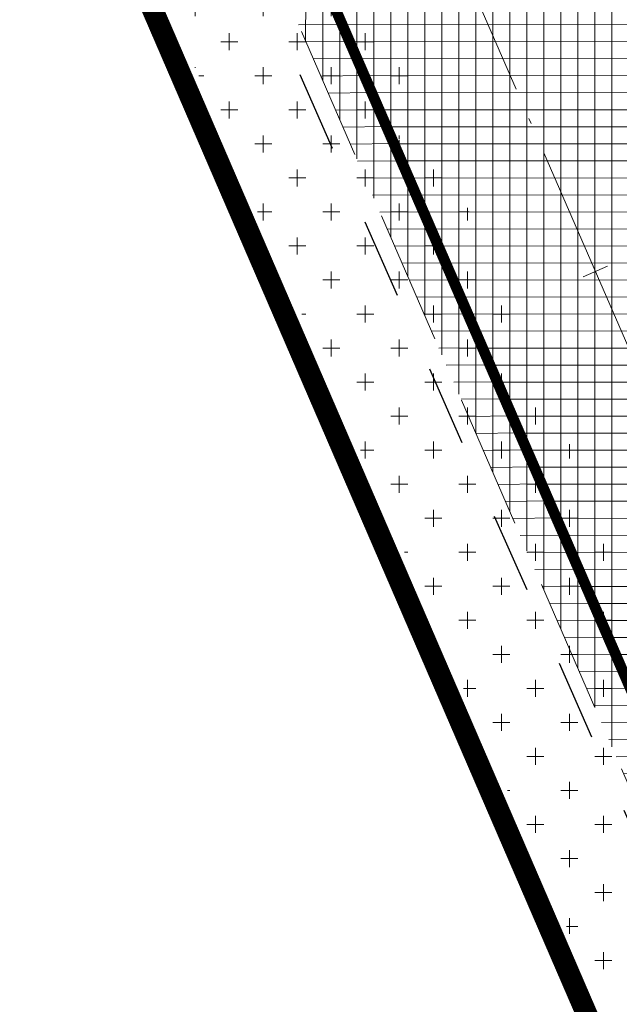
# Model space of a CAD drawing. Header units: metres. Extents: x 6467369 to 7543668, y 5829073 to 6004987.
# Tile 13 of 256: x 7543468 to 7543479, y 5829299 to 5829318. Entities that reach past the tile are written whole.
import ezdxf

# ---------------------------------------------------------------- set-up
doc = ezdxf.new("R2010")
doc.units = ezdxf.units.M
for name, pattern in [('1', [0]), ('3', [1, 0.5, -0.5]), ('ACAD_ISO04W100', [30, 24, -3, 0, -3]), ('GDE', [0]), ('HIDDEN', [0.375, 0.25, -0.125]), ('PHANTOM2', [1.25, 0.625, -0.125, 0.125, -0.125, 0.125, -0.125])]:
    doc.linetypes.add(name, pattern=pattern)
doc.layers.get('0').update_dxf_attribs({"lineweight": 0})
for name, color, linetype, lineweight in [('_D-krawędź pobocza', 253, 'HIDDEN', 15), ('_D-krawężnik wyniesiony BET', 7, 'Continuous', 30), ('_D-kreskowanie jezdni', 254, 'Continuous', 13), ('_D-kreskowanie pobocze', 32, '1', 13), ('_D-kreskowanie zakrzaczenia', 240, 'Continuous', 9), ('_D-kreskowanie zjazd MB', 4, '1', 13), ('_D-linia rozgraniczająca inw.', 6, 'GDE', 18), ('_T-trasa kanał technologiczny', 30, '3', 30), ('C-DROGI-SYTUACJA-ETYKIETY', 7, 'Continuous', 0), ('C-ROAD', 7, 'Continuous', 0)]:
    doc.layers.add(name, color=color, linetype=linetype, lineweight=lineweight)
pattern_1 = [(0, (0, 0), (0, 0.3175), []), (90, (0, 0), (-0.3175, 1.944126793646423e-17), [])]
pattern_2 = [(0, (0, 0), (0.635, 0.635), [0.3175, -0.9525000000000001]), (90, (0.15875, -0.15875), (-0.635, 0.635), [0.3175, -0.9525000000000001])]

# ---------------------------------------------------------------- blocks, each defined once
blk = doc.blocks.new('AeccTickLine')
blk.add_line((0, -0.5), (0, 0.5))

msp = doc.modelspace()

# ---------------------------------------------------------------- hatches: boundary and pattern name
at = {"layer": '_D-kreskowanie jezdni', "ltscale": 0.01, "transparency": 33554610}
h = msp.add_hatch(dxfattribs=at)
h.set_pattern_fill('ANSI37', color=256, scale=0.1, angle=45)
h.set_pattern_definition([(90, (0, 0), (-0.3175000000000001, 0), []), (180, (0, 0), (-5.551115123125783e-17, -0.3175), [])])
h.paths.add_polyline_path([(7543409.745953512, 5829462.258406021), (7543409.598435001, 5829462.545231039), (7543409.450966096, 5829462.831984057), (7543409.303556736, 5829463.118670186), (7543409.156216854, 5829463.405294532), (7543409.008956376, 5829463.691862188), (7543408.861785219, 5829463.978378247), (7543408.714713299, 5829464.264847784), (7543408.567750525, 5829464.551275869), (7543408.420906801, 5829464.837667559), (7543408.27419203, 5829465.124027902), (7543408.127616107, 5829465.410361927), (7543407.981188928, 5829465.696674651), (7543407.834920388, 5829465.982971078), (7543407.613271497, 5829466.417295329), (7543407.322111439, 5829466.989247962), (7543407.031696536, 5829467.561355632), (7543406.742125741, 5829468.13361888), (7543406.453492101, 5829468.706049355), (7543406.165881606, 5829469.278672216), (7543405.879380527, 5829469.851511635), (7543405.594071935, 5829470.424597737), (7543405.382212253, 5829470.852267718), (7543405.380675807, 5829470.855377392, -0.01973386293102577), (7543395.809390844, 5829492.289613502), (7543395.632383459, 5829492.732808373), (7543395.396215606, 5829493.327661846), (7543395.161067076, 5829493.923258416), (7543394.92686042, 5829494.519555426), (7543394.69351772, 5829495.116510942), (7543394.460964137, 5829495.714074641), (7543394.229125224, 5829496.312194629), (7543393.997930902, 5829496.910807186), (7543393.822919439, 5829497.365403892), (7543393.707589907, 5829497.665409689), (7543393.592364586, 5829497.965548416), (7543393.477233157, 5829498.265816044), (7543393.362185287, 5829498.566208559), (7543393.247210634, 5829498.86672195), (7543393.132298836, 5829499.167352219), (7543393.017439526, 5829499.468095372), (7543392.90262232, 5829499.76894742), (7543392.787836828, 5829500.06990438), (7543392.673072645, 5829500.370962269), (7543392.558319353, 5829500.67211711), (7543392.443566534, 5829500.973364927), (7543392.328803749, 5829501.27470174), (7543392.214020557, 5829501.576123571), (7543388.522689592, 5829511.269764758), (7543383.791993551, 5829509.642775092), (7543387.541343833, 5829499.796771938), (7543387.656157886, 5829499.495269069), (7543387.771013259, 5829499.193689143), (7543387.885920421, 5829498.892036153), (7543388.00088985, 5829498.590314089), (7543388.115932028, 5829498.288526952), (7543388.231057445, 5829497.98667875), (7543388.346276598, 5829497.684773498), (7543388.46159999, 5829497.382815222), (7543388.577038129, 5829497.080807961), (7543388.692601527, 5829496.778755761), (7543388.808300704, 5829496.476662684), (7543388.92414618, 5829496.174532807), (7543389.040148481, 5829495.872370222), (7543389.156318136, 5829495.570179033), (7543389.272665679, 5829495.267963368), (7543389.389201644, 5829494.965727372), (7543389.505936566, 5829494.663475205), (7543389.622880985, 5829494.361211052), (7543389.740045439, 5829494.05893912), (7543389.857440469, 5829493.756663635), (7543389.975076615, 5829493.454388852), (7543390.092964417, 5829493.15211905), (7543390.211114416, 5829492.849858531), (7543390.329537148, 5829492.547611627), (7543390.44824315, 5829492.245382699), (7543390.567242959, 5829491.943176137), (7543390.686547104, 5829491.64099636), (7543390.806166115, 5829491.338847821), (7543390.926110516, 5829491.036735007), (7543391.044985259, 5829490.738192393, 0.02000586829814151), (7543400.899151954, 5829468.63818458), (7543400.900687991, 5829468.635075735), (7543401.045016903, 5829468.34372653), (7543401.189600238, 5829468.052600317), (7543401.334427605, 5829467.761692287), (7543401.479488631, 5829467.470997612), (7543401.62477297, 5829467.18051143), (7543401.770270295, 5829466.890228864), (7543401.915970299, 5829466.600145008), (7543402.061862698, 5829466.310254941), (7543402.207937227, 5829466.020553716), (7543402.35418364, 5829465.73103637), (7543402.500591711, 5829465.44169792), (7543402.647151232, 5829465.152533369), (7543402.793852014, 5829464.863537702), (7543402.940683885, 5829464.574705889), (7543403.087636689, 5829464.286032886), (7543403.234700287, 5829463.997513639), (7543403.381864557, 5829463.709143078), (7543403.529119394, 5829463.420916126), (7543403.676454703, 5829463.132827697), (7543403.823860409, 5829462.844872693), (7543403.971326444, 5829462.55704601), (7543404.118842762, 5829462.269342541), (7543404.266399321, 5829461.981757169), (7543404.413986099, 5829461.694284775), (7543404.561593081, 5829461.406920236), (7543404.709210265, 5829461.119658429), (7543404.856827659, 5829460.832494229), (7543405.004435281, 5829460.545422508), (7543405.152023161, 5829460.258438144), (7543405.299581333, 5829459.971536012), (7543443.377905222, 5829385.935670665), (7543443.49591691, 5829385.706216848), (7543443.613882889, 5829385.476833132), (7543443.731795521, 5829385.247515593), (7543443.849647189, 5829385.018260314), (7543443.967430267, 5829384.789063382), (7543444.085137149, 5829384.55992089), (7543444.202760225, 5829384.330828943), (7543444.320291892, 5829384.101783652), (7543444.437724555, 5829383.872781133), (7543444.555050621, 5829383.643817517), (7543444.672262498, 5829383.414888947), (7543444.789352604, 5829383.185991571), (7543444.906313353, 5829382.957121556), (7543445.02313717, 5829382.728275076), (7543445.200018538, 5829382.381382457), (7543445.432538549, 5829381.924208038), (7543445.664418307, 5829381.466974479), (7543445.895585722, 5829381.009674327), (7543446.125972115, 5829380.552293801), (7543446.355510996, 5829380.09481519), (7543446.584138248, 5829379.637216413), (7543446.811788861, 5829379.179477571), (7543446.868745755, 5829379.064387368, -0.007950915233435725), (7543450.250869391, 5829371.957176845), (7543454.925274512, 5829373.75727092, 0.008251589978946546), (7543451.348885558, 5829381.284375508), (7543451.347654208, 5829381.286863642), (7543451.231868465, 5829381.520239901), (7543451.115894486, 5829381.753429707), (7543450.999740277, 5829381.986436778), (7543450.883413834, 5829382.219264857), (7543450.76692313, 5829382.4519177), (7543450.650276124, 5829382.684399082), (7543450.533480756, 5829382.916712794), (7543450.416544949, 5829383.148862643), (7543450.29947661, 5829383.380852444), (7543450.182283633, 5829383.612686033), (7543450.06497389, 5829383.844367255), (7543449.947555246, 5829384.075899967), (7543449.830035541, 5829384.307288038), (7543449.712422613, 5829384.538535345), (7543449.594724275, 5829384.769645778), (7543449.476948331, 5829385.000623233), (7543449.359102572, 5829385.231471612), (7543449.241194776, 5829385.462194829), (7543449.123232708, 5829385.692796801), (7543449.00522412, 5829385.923281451), (7543448.887176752, 5829386.153652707), (7543448.769098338, 5829386.3839145), (7543448.650996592, 5829386.614070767), (7543448.532879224, 5829386.84412544), (7543448.414753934, 5829387.074082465), (7543448.296628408, 5829387.303945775), (7543448.178510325, 5829387.533719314), (7543448.060407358, 5829387.763407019), (7543447.942327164, 5829387.993012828), (7543447.824277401, 5829388.222540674)])
h.paths.add_polyline_path([(7543458.309081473, 5829366.087622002), (7543458.206268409, 5829366.324367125), (7543458.1034143, 5829366.56118518), (7543458.00051125, 5829366.798072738), (7543457.897551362, 5829367.035026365), (7543457.794526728, 5829367.272042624), (7543457.691429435, 5829367.509118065), (7543457.588251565, 5829367.746249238), (7543457.484985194, 5829367.98343268), (7543457.38162239, 5829368.220664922), (7543457.278155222, 5829368.457942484), (7543457.174575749, 5829368.695261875), (7543457.070876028, 5829368.932619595), (7543456.967048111, 5829369.170012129), (7543456.863084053, 5829369.407435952), (7543456.758975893, 5829369.644887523), (7543456.654715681, 5829369.882363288), (7543456.550295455, 5829370.119859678), (7543456.445707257, 5829370.357373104), (7543456.340943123, 5829370.594899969), (7543456.235995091, 5829370.832436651), (7543456.130855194, 5829371.069979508), (7543456.025515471, 5829371.307524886), (7543455.919967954, 5829371.545069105), (7543455.814204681, 5829371.782608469), (7543455.708217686, 5829372.020139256), (7543455.601999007, 5829372.257657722), (7543455.495540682, 5829372.495160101), (7543455.388834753, 5829372.732642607), (7543455.281873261, 5829372.970101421), (7543455.175899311, 5829373.204762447, 0.0006006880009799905), (7543454.925274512, 5829373.75727092), (7543450.250869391, 5829371.957176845, -0.0006403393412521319), (7543450.51339584, 5829371.380154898), (7543450.670621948, 5829371.032929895), (7543450.880581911, 5829370.566810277), (7543451.089814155, 5829370.100025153), (7543451.298376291, 5829369.63260994), (7543451.506325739, 5829369.164600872), (7543451.713718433, 5829368.696037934), (7543451.920607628, 5829368.226967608), (7543452.127044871, 5829367.757440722), (7543452.28339967, 5829367.400824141), (7543452.386462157, 5829367.165459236), (7543452.489456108, 5829366.929973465), (7543452.592389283, 5829366.694370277), (7543452.695269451, 5829366.458653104), (7543452.798104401, 5829366.22282538), (7543452.900901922, 5829365.98689053), (7543453.003669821, 5829365.750851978), (7543453.106415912, 5829365.514713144), (7543453.209148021, 5829365.278477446), (7543453.311873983, 5829365.042148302), (7543453.414601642, 5829364.805729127), (7543453.517338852, 5829364.569223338), (7543453.620093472, 5829364.33263435), (7543453.722873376, 5829364.095965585), (7543482.827848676, 5829297.07563406), (7543482.964939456, 5829296.759961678), (7543483.102103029, 5829296.444169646), (7543483.239356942, 5829296.128265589), (7543483.37671876, 5829295.812257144), (7543483.514206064, 5829295.496151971), (7543483.651836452, 5829295.179957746), (7543483.789627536, 5829294.863682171), (7543483.927596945, 5829294.547332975), (7543484.065762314, 5829294.230917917), (7543484.204141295, 5829293.914444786), (7543484.342751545, 5829293.59792141), (7543484.481610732, 5829293.281355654), (7543484.620736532, 5829292.964755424), (7543484.760146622, 5829292.648128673), (7543484.899858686, 5829292.331483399), (7543485.039890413, 5829292.01482765), (7543485.180259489, 5829291.69816953), (7543485.320983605, 5829291.381517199), (7543485.462080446, 5829291.064878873), (7543485.603567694, 5829290.748262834), (7543485.745463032, 5829290.431677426), (7543485.887784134, 5829290.115131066), (7543486.030548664, 5829289.798632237), (7543486.173774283, 5829289.482189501), (7543486.317478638, 5829289.165811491), (7543486.461679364, 5829288.849506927), (7543486.606394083, 5829288.533284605), (7543486.751640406, 5829288.217153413), (7543486.897435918, 5829287.901122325), (7543487.042095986, 5829287.588874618, 0.02273060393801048), (7543495.541139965, 5829271.266797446), (7543495.54299273, 5829271.263596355), (7543495.717909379, 5829270.962543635), (7543495.893240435, 5829270.661892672), (7543496.068968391, 5829270.361634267), (7543496.245075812, 5829270.061759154), (7543496.421545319, 5829269.762258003), (7543496.598359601, 5829269.463121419), (7543496.775501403, 5829269.164339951), (7543496.952953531, 5829268.865904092), (7543497.130698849, 5829268.567804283), (7543497.308720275, 5829268.270030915), (7543497.487000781, 5829267.972574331), (7543497.665523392, 5829267.675424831), (7543497.844271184, 5829267.378572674), (7543498.023227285, 5829267.082008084), (7543498.202374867, 5829266.785721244), (7543498.38169715, 5829266.489702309), (7543498.561177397, 5829266.193941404), (7543498.740798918, 5829265.898428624), (7543498.920545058, 5829265.603154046), (7543499.100399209, 5829265.308107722), (7543499.280344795, 5829265.013279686), (7543499.46036528, 5829264.718659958), (7543499.640444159, 5829264.424238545), (7543499.820564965, 5829264.130005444), (7543500.000711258, 5829263.835950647), (7543500.18086663, 5829263.542064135), (7543500.3610147, 5829263.248335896), (7543500.541139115, 5829262.954755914), (7543500.721223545, 5829262.66131418), (7543500.901251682, 5829262.368000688), (7543536.326194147, 5829204.652589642), (7543539.961566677, 5829208.287962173), (7543505.162580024, 5829264.983546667), (7543504.982624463, 5829265.276741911), (7543504.802757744, 5829265.569828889), (7543504.622996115, 5829265.862817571), (7543504.443355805, 5829266.155717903), (7543504.263853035, 5829266.44853982), (7543504.084504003, 5829266.741293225), (7543503.905324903, 5829267.033988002), (7543503.726331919, 5829267.326634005), (7543503.453479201, 5829267.773182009), (7543503.097623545, 5829268.356954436), (7543502.742559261, 5829268.941105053), (7543502.388509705, 5829269.52555757), (7543502.035656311, 5829270.110303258), (7543501.684158, 5829270.695369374), (7543501.334163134, 5829271.280799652), (7543500.98581472, 5829271.866645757), (7543500.639250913, 5829272.452966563), (7543500.294607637, 5829273.039823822), (7543499.952020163, 5829273.627279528), (7543499.866452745, 5829273.775117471, -0.02229541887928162), (7543491.722217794, 5829289.382629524), (7543491.508339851, 5829289.8422757), (7543491.223463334, 5829290.45978346), (7543490.940255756, 5829291.078632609), (7543490.65858889, 5829291.698747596), (7543490.378334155, 5829292.320052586), (7543490.099364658, 5829292.942466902), (7543489.821554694, 5829293.565906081), (7543489.544784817, 5829294.190270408), (7543489.268941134, 5829294.815446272), (7543488.993926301, 5829295.441281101), (7543488.719675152, 5829296.067547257), (7543488.510260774, 5829296.547131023), (7543488.373123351, 5829296.86157259), (7543488.236052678, 5829297.176194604), (7543488.099031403, 5829297.490989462), (7543487.962042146, 5829297.805949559), (7543487.825067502, 5829298.121067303), (7543487.688090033, 5829298.4363351), (7543487.551092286, 5829298.751745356), (7543487.414056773, 5829299.067290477)])
at = {"layer": '_D-kreskowanie pobocze', "ltscale": 0.01, "transparency": 33554623}
h = msp.add_hatch(dxfattribs=at)
h.set_pattern_fill('NET', color=256, scale=0.1)
h.set_pattern_definition(pattern_1)
h.paths.add_polyline_path([(7543492.402208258, 5829289.699035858), (7543492.259095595, 5829290.006600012), (7543492.116690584, 5829290.313980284), (7543491.974704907, 5829290.62175313), (7543491.833122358, 5829290.929910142), (7543491.691926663, 5829291.238442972), (7543491.551101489, 5829291.547343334), (7543491.410630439, 5829291.85660301), (7543491.270497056, 5829292.166213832), (7543491.130684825, 5829292.476167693), (7543490.991177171, 5829292.786456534), (7543490.851957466, 5829293.097072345), (7543490.713009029, 5829293.408007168), (7543490.574467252, 5829293.718910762), (7543490.436002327, 5829294.030478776), (7543490.297758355, 5829294.342342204), (7543490.159718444, 5829294.654493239), (7543490.021865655, 5829294.966924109), (7543489.884183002, 5829295.279627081), (7543489.746653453, 5829295.592594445), (7543489.609259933, 5829295.905818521), (7543489.471985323, 5829296.21929164), (7543489.334812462, 5829296.533006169), (7543489.197724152, 5829296.846954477), (7543489.060703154, 5829297.161128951), (7543488.92373219, 5829297.475521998), (7543488.786793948, 5829297.790126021), (7543488.649871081, 5829298.104933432), (7543488.512946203, 5829298.419936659), (7543488.376001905, 5829298.7351281), (7543488.239020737, 5829299.050500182), (7543488.101987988, 5829299.36603894), (7543458.997011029, 5829366.386374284), (7543458.894188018, 5829366.62314231), (7543458.791314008, 5829366.860006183), (7543458.688381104, 5829367.096962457), (7543458.585381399, 5829367.334007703), (7543458.482306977, 5829367.571138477), (7543458.379149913, 5829367.808351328), (7543458.275902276, 5829368.045642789), (7543458.172556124, 5829368.283009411), (7543458.06910351, 5829368.520447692), (7543457.96553648, 5829368.75795416), (7543457.861847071, 5829368.995525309), (7543457.758027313, 5829369.233157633), (7543457.654069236, 5829369.470847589), (7543457.549964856, 5829369.70859166), (7543457.445706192, 5829369.946386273), (7543457.341285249, 5829370.184227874), (7543457.236694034, 5829370.422112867), (7543457.13192455, 5829370.660037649), (7543457.026968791, 5829370.897998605), (7543456.921818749, 5829371.135992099), (7543456.816466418, 5829371.374014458), (7543456.710903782, 5829371.612062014), (7543456.605122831, 5829371.850131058), (7543456.499115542, 5829372.088217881), (7543456.3928739, 5829372.326318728), (7543456.286389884, 5829372.564429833), (7543456.179655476, 5829372.802547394), (7543456.072662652, 5829373.040667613), (7543455.965403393, 5829373.278786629), (7543455.857869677, 5829373.516900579), (7543455.750215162, 5829373.754649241, 0.0002955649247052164), (7543455.626406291, 5829374.027273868), (7543454.925274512, 5829373.75727092, -0.0003396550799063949), (7543455.067151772, 5829373.444932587), (7543455.174648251, 5829373.207532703), (7543455.281873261, 5829372.970101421), (7543455.388834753, 5829372.732642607), (7543455.495540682, 5829372.495160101), (7543455.601999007, 5829372.257657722), (7543455.708217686, 5829372.020139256), (7543455.814204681, 5829371.782608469), (7543455.919967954, 5829371.545069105), (7543456.025515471, 5829371.307524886), (7543456.130855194, 5829371.069979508), (7543456.235995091, 5829370.832436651), (7543456.340943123, 5829370.594899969), (7543456.445707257, 5829370.357373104), (7543456.550295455, 5829370.119859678), (7543456.654715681, 5829369.882363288), (7543456.758975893, 5829369.644887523), (7543456.863084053, 5829369.407435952), (7543456.967048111, 5829369.170012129), (7543457.070876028, 5829368.932619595), (7543457.174575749, 5829368.695261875), (7543457.278155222, 5829368.457942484), (7543457.38162239, 5829368.220664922), (7543457.484985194, 5829367.98343268), (7543457.588251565, 5829367.746249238), (7543457.691429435, 5829367.509118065), (7543457.794526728, 5829367.272042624), (7543457.897551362, 5829367.035026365), (7543458.00051125, 5829366.798072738), (7543458.1034143, 5829366.56118518), (7543458.206268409, 5829366.324367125), (7543458.309081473, 5829366.087622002), (7543487.414056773, 5829299.067290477), (7543487.551092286, 5829298.751745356), (7543487.688090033, 5829298.4363351), (7543487.825067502, 5829298.121067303), (7543487.962042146, 5829297.805949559), (7543488.099031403, 5829297.490989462), (7543488.236052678, 5829297.176194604), (7543488.373123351, 5829296.86157259), (7543488.510260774, 5829296.547131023), (7543488.647482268, 5829296.232877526), (7543488.784805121, 5829295.918819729), (7543488.922246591, 5829295.604965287), (7543489.059823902, 5829295.291321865), (7543489.197554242, 5829294.977897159), (7543489.335454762, 5829294.664698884), (7543489.473542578, 5829294.351734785), (7543489.611834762, 5829294.039012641), (7543489.750348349, 5829293.726540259), (7543489.889100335, 5829293.41432549), (7543490.028107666, 5829293.102376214), (7543490.16738725, 5829292.790700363), (7543490.306955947, 5829292.479305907), (7543490.446830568, 5829292.168200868), (7543490.587027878, 5829291.857393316), (7543490.727564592, 5829291.546891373), (7543490.868457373, 5829291.236703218), (7543491.009722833, 5829290.926837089), (7543491.151377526, 5829290.617301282), (7543491.293437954, 5829290.308104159), (7543491.435920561, 5829289.999254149), (7543491.578841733, 5829289.690759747), (7543491.722217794, 5829289.382629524, 0.02186969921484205), (7543499.698060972, 5829274.066054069), (7543499.868306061, 5829273.771915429), (7543500.039110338, 5829273.477940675), (7543500.210457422, 5829273.184121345), (7543500.382330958, 5829272.890448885), (7543500.554714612, 5829272.596914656), (7543500.727592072, 5829272.303509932), (7543500.900947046, 5829272.010225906), (7543501.074763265, 5829271.717053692), (7543501.24902447, 5829271.423984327), (7543501.423714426, 5829271.131008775), (7543501.598816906, 5829270.838117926), (7543501.774315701, 5829270.545302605), (7543501.950194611, 5829270.252553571), (7543502.126437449, 5829269.959861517), (7543502.303028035, 5829269.667217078), (7543502.479950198, 5829269.37461083), (7543502.657187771, 5829269.082033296), (7543502.834724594, 5829268.789474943), (7543503.012544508, 5829268.496926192), (7543503.190631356, 5829268.204377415), (7543503.36896898, 5829267.911818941), (7543503.547541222, 5829267.619241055), (7543503.726331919, 5829267.326634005), (7543503.905324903, 5829267.033988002), (7543504.084504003, 5829266.741293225), (7543504.263853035, 5829266.44853982), (7543504.443355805, 5829266.155717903), (7543504.622996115, 5829265.862817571), (7543504.802757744, 5829265.569828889), (7543504.982624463, 5829265.276741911), (7543505.162580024, 5829264.983546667), (7543539.961566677, 5829208.287962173), (7543540.506872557, 5829208.833268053), (7543505.801782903, 5829265.375872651), (7543505.621849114, 5829265.669032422), (7543505.442025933, 5829265.962048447), (7543505.262329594, 5829266.254930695), (7543505.082776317, 5829266.547689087), (7543504.903382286, 5829266.840333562), (7543504.724163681, 5829267.132873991), (7543504.545136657, 5829267.42532024), (7543504.366317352, 5829267.717682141), (7543504.187721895, 5829268.009969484), (7543504.009366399, 5829268.302192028), (7543503.831266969, 5829268.594359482), (7543503.653439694, 5829268.886481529), (7543503.475900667, 5829269.17856779), (7543503.298665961, 5829269.470627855), (7543503.121751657, 5829269.762671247), (7543502.945173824, 5829270.054707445), (7543502.768948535, 5829270.346745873), (7543502.593091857, 5829270.638795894), (7543502.417416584, 5829270.931205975), (7543502.242335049, 5829271.223325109), (7543502.067670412, 5829271.515483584), (7543501.893438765, 5829271.8076905), (7543501.719656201, 5829272.099954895), (7543501.546338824, 5829272.392285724), (7543501.373502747, 5829272.68469187), (7543501.201164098, 5829272.977182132), (7543501.029339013, 5829273.269765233), (7543500.858043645, 5829273.562449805), (7543500.687294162, 5829273.855244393), (7543500.517106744, 5829274.148157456), (7543500.34749391, 5829274.441203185, -0.02186969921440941)])
h.paths.add_polyline_path([(7543487.190744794, 5829287.26939682), (7543487.043798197, 5829287.585200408), (7543486.897435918, 5829287.901122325), (7543486.751640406, 5829288.217153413), (7543486.606394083, 5829288.533284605), (7543486.461679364, 5829288.849506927), (7543486.317478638, 5829289.165811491), (7543486.173774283, 5829289.482189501), (7543486.030548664, 5829289.798632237), (7543485.887784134, 5829290.115131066), (7543485.745463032, 5829290.431677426), (7543485.603567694, 5829290.748262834), (7543485.462080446, 5829291.064878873), (7543485.320983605, 5829291.381517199), (7543485.180259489, 5829291.69816953), (7543485.039890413, 5829292.01482765), (7543484.899858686, 5829292.331483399), (7543484.760146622, 5829292.648128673), (7543484.620736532, 5829292.964755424), (7543484.481610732, 5829293.281355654), (7543484.342751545, 5829293.59792141), (7543484.204141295, 5829293.914444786), (7543484.065762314, 5829294.230917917), (7543483.927596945, 5829294.547332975), (7543483.789627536, 5829294.863682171), (7543483.651836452, 5829295.179957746), (7543483.514206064, 5829295.496151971), (7543483.37671876, 5829295.812257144), (7543483.239356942, 5829296.128265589), (7543483.102103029, 5829296.444169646), (7543482.964939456, 5829296.759961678), (7543482.827848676, 5829297.07563406), (7543453.722873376, 5829364.095965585), (7543453.620093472, 5829364.33263435), (7543453.517338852, 5829364.569223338), (7543453.414601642, 5829364.805729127), (7543453.311873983, 5829365.042148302), (7543453.209148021, 5829365.278477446), (7543453.106415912, 5829365.514713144), (7543453.003669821, 5829365.750851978), (7543452.900901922, 5829365.98689053), (7543452.798104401, 5829366.22282538), (7543452.695269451, 5829366.458653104), (7543452.592389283, 5829366.694370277), (7543452.489456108, 5829366.929973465), (7543452.386462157, 5829367.165459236), (7543452.28339967, 5829367.400824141), (7543452.180260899, 5829367.636064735), (7543452.077038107, 5829367.871177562), (7543451.973723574, 5829368.106159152), (7543451.870309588, 5829368.341006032), (7543451.766788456, 5829368.57571472), (7543451.663152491, 5829368.81028172), (7543451.559394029, 5829369.044703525), (7543451.455505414, 5829369.278976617), (7543451.351479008, 5829369.513097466), (7543451.247307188, 5829369.747062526), (7543451.142982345, 5829369.980868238), (7543451.038496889, 5829370.214511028), (7543450.933843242, 5829370.447987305), (7543450.829013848, 5829370.681293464), (7543450.724001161, 5829370.914425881), (7543450.618797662, 5829371.147380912), (7543450.51339584, 5829371.380154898, 0.0006403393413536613), (7543450.250869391, 5829371.957176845), (7543449.549679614, 5829371.687151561, -0.0006861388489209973), (7543449.830174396, 5829371.070787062), (7543449.935267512, 5829370.838695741), (7543450.040173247, 5829370.606400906), (7543450.144899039, 5829370.373906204), (7543450.249452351, 5829370.141215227), (7543450.35384066, 5829369.908331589), (7543450.458071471, 5829369.675258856), (7543450.562152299, 5829369.4420006), (7543450.666090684, 5829369.208560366), (7543450.769894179, 5829368.974941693), (7543450.873570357, 5829368.741148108), (7543450.977126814, 5829368.507183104), (7543451.080571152, 5829368.273050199), (7543451.183910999, 5829368.038752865), (7543451.287153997, 5829367.804294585), (7543451.390307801, 5829367.56967883), (7543451.493380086, 5829367.334909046), (7543451.596378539, 5829367.099988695), (7543451.699310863, 5829366.864921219), (7543451.802184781, 5829366.629710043), (7543451.905008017, 5829366.394358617), (7543452.007788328, 5829366.158870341), (7543452.110533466, 5829365.923248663), (7543452.213251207, 5829365.687496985), (7543452.315949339, 5829365.451618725), (7543452.418635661, 5829365.215617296), (7543452.521317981, 5829364.979496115), (7543452.624004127, 5829364.743258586), (7543452.726701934, 5829364.506908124), (7543452.829419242, 5829364.270448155), (7543452.932163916, 5829364.033882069), (7543453.034942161, 5829363.797217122), (7543482.139920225, 5829296.776879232), (7543482.277027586, 5829296.461168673), (7543482.414224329, 5829296.145300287), (7543482.551528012, 5829295.829281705), (7543482.68895622, 5829295.513120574), (7543482.826526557, 5829295.196824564), (7543482.964256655, 5829294.880401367), (7543483.102164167, 5829294.563858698), (7543483.240266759, 5829294.247204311), (7543483.378582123, 5829293.93044598), (7543483.517127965, 5829293.613591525), (7543483.655922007, 5829293.296648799), (7543483.794981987, 5829292.979625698), (7543483.934325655, 5829292.662530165), (7543484.073970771, 5829292.345370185), (7543484.213935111, 5829292.028153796), (7543484.354236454, 5829291.71088909), (7543484.494892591, 5829291.393584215), (7543484.635921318, 5829291.076247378), (7543484.777179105, 5829290.759247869), (7543484.9189975, 5829290.441890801), (7543485.061241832, 5829290.124526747), (7543485.203929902, 5829289.807164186), (7543485.347079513, 5829289.489811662), (7543485.490708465, 5829289.172477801), (7543485.634834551, 5829288.855171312), (7543485.779475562, 5829288.53790098), (7543485.924649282, 5829288.220675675), (7543486.070373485, 5829287.90350437), (7543486.216665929, 5829287.586396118), (7543486.363544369, 5829287.269360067), (7543486.511023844, 5829286.952411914, 0.02186969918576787), (7543494.719394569, 5829271.189358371), (7543494.894192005, 5829270.887354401), (7543495.069725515, 5829270.585239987), (7543495.245654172, 5829270.283564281), (7543495.421960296, 5829269.982317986), (7543495.598626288, 5829269.68149174), (7543495.775634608, 5829269.381076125), (7543495.95296779, 5829269.081061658), (7543496.130608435, 5829268.781438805), (7543496.308539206, 5829268.482197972), (7543496.486742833, 5829268.183329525), (7543496.665202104, 5829267.88482378), (7543496.843899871, 5829267.586671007), (7543497.02301228, 5829267.288540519), (7543497.202125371, 5829266.991082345), (7543497.381425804, 5829266.693947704), (7543497.560896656, 5829266.39712672), (7543497.740521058, 5829266.100609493), (7543497.920282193, 5829265.804386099), (7543498.100163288, 5829265.508446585), (7543498.280147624, 5829265.212780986), (7543498.460218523, 5829264.917379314), (7543498.64035935, 5829264.622231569), (7543498.820553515, 5829264.327327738), (7543499.000784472, 5829264.032657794), (7543499.181035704, 5829263.738211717), (7543499.361290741, 5829263.443979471), (7543499.541533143, 5829263.149951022), (7543499.721746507, 5829262.856116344), (7543499.901914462, 5829262.562465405), (7543500.082020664, 5829262.268988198), (7543500.262052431, 5829261.975668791), (7543535.780888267, 5829204.107283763), (7543536.326194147, 5829204.652589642), (7543500.901251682, 5829262.368000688), (7543500.721223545, 5829262.66131418), (7543500.541139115, 5829262.954755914), (7543500.3610147, 5829263.248335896), (7543500.18086663, 5829263.542064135), (7543500.000711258, 5829263.835950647), (7543499.820564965, 5829264.130005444), (7543499.640444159, 5829264.424238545), (7543499.46036528, 5829264.718659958), (7543499.280344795, 5829265.013279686), (7543499.100399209, 5829265.308107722), (7543498.920545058, 5829265.603154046), (7543498.740798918, 5829265.898428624), (7543498.561177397, 5829266.193941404), (7543498.38169715, 5829266.489702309), (7543498.202374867, 5829266.785721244), (7543498.023227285, 5829267.082008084), (7543497.844271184, 5829267.378572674), (7543497.665523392, 5829267.675424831), (7543497.487000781, 5829267.972574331), (7543497.308720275, 5829268.270030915), (7543497.130698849, 5829268.567804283), (7543496.952953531, 5829268.865904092), (7543496.775501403, 5829269.164339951), (7543496.598359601, 5829269.463121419), (7543496.421545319, 5829269.762258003), (7543496.245075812, 5829270.061759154), (7543496.068968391, 5829270.361634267), (7543495.893240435, 5829270.661892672), (7543495.717909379, 5829270.962543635), (7543495.54299273, 5829271.263596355), (7543495.368508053, 5829271.565059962, -0.02186969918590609)])
at = {"layer": '_D-kreskowanie zakrzaczenia', "ltscale": 0.01, "transparency": 33554610}
h = msp.add_hatch(dxfattribs=at)
h.set_pattern_fill('CROSS', color=256, scale=0.1)
h.set_pattern_definition(pattern_2)
h.paths.add_polyline_path([(7543472.610000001, 5829322.61), (7543468.557346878, 5829334.297478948), (7543471.219999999, 5829324.400005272), (7543485.54, 5829290.36), (7543486.127822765, 5829290.865429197), (7543481.22, 5829302.67)])
at = {"layer": '_D-kreskowanie zakrzaczenia', "lineweight": 13, "ltscale": 0.01, "transparency": 33554610}
h = msp.add_hatch(dxfattribs=at)
h.set_pattern_fill('CROSS', color=256, scale=0.1)
h.set_pattern_definition(pattern_2)
h.paths.add_polyline_path([(7543471.22, 5829324.4), (7543468.793597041, 5829322.298306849), (7543483.3959, 5829288.5153), (7543485.540075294, 5829290.35982102)])
at = {"layer": '_D-kreskowanie zjazd MB', "ltscale": 0.01, "transparency": 33554623}
h = msp.add_hatch(dxfattribs=at)
h.set_pattern_fill('NET', color=256, scale=0.1)
h.set_pattern_definition(pattern_1)
h.paths.add_polyline_path([(7543607.890194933, 5829102.307134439), (7543606.114160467, 5829102.913716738), (7543609.116138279, 5829098.496677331), (7543609.706316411, 5829097.495972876), (7543609.734643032, 5829099.328863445)])
h.paths.add_polyline_path([(7543598.88609635, 5829104.943980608), (7543598.41019816, 5829102.880778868), (7543597.358725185, 5829102.22618034), (7543599.206249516, 5829099.253528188), (7543600.24228408, 5829099.898515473), (7543602.240566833, 5829099.375624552), (7543601.306752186, 5829101.076484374), (7543601.244312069, 5829101.187308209)])
h.paths.add_polyline_path([(7543400.239929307, 5829486.098307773), (7543400.036642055, 5829486.009607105), (7543398.073473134, 5829486.78958603, 0.005462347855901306), (7543400.672952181, 5829480.832010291), (7543401.43636068, 5829482.80168133), (7543401.71063289, 5829482.921354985)])
h.paths.add_polyline_path([(7543370.653668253, 5829564.087816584), (7543368.743778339, 5829565.067368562), (7543368.813099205, 5829564.829439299), (7543368.884702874, 5829564.584812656, 0.007592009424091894), (7543370.660324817, 5829558.856350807), (7543371.813068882, 5829560.781841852)])
h.paths.add_polyline_path([(7543341.948793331, 5829634.662205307), (7543341.082816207, 5829632.725692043), (7543339.915111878, 5829632.279635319), (7543341.164070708, 5829629.010063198), (7543342.331775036, 5829629.456119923), (7543344.268288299, 5829628.590142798)])
h.paths.add_polyline_path([(7543337.162949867, 5829664.779129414), (7543335.447696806, 5829665.730691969), (7543335.53898167, 5829665.486482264), (7543335.652881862, 5829665.182552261), (7543335.767068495, 5829664.878589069), (7543335.881525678, 5829664.57458692), (7543335.996237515, 5829664.270540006), (7543336.1111881, 5829663.966442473), (7543336.226361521, 5829663.66228844), (7543336.341741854, 5829663.35807198), (7543336.45731317, 5829663.05378714), (7543336.573059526, 5829662.749427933), (7543336.688964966, 5829662.444988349), (7543336.805013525, 5829662.140462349), (7543336.921189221, 5829661.835843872), (7543337.037476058, 5829661.531126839), (7543337.153858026, 5829661.22630515), (7543337.270319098, 5829660.921372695), (7543337.386843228, 5829660.616323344), (7543337.754498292, 5829659.653861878), (7543338.427254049, 5829661.515460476)])
h.paths.add_polyline_path([(7543320.419347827, 5829698.892872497), (7543319.348352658, 5829697.061760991), (7543317.257275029, 5829696.514068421), (7543318.155311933, 5829693.131219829), (7543320.235155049, 5829693.67596987), (7543322.066266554, 5829692.604974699)])
h.paths.add_polyline_path([(7543289.976127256, 5829840.216708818), (7543288.308818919, 5829841.223954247), (7543289.929596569, 5829835.03586248), (7543290.836677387, 5829836.82416891)])

# ---------------------------------------------------------------- linework, layer by layer
at = {"layer": '_D-krawędź pobocza', "ltscale": 10, "flags": 128}
msp.add_lwpolyline([(7543597.358725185, 5829102.22618034), (7543596.960104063, 5829102.861481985), (7543597.749394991, 5829103.352858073), (7543598.085277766, 5829104.809039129), (7543537.06301867, 5829202.018397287), (7543500.262052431, 5829261.975668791), (7543500.082020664, 5829262.268988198), (7543499.901914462, 5829262.562465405), (7543499.721746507, 5829262.856116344), (7543499.541533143, 5829263.149951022), (7543499.361290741, 5829263.443979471), (7543499.181035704, 5829263.738211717), (7543499.000784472, 5829264.032657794), (7543498.820553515, 5829264.327327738), (7543498.64035935, 5829264.622231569), (7543498.460218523, 5829264.917379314), (7543498.280147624, 5829265.212780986), (7543498.100163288, 5829265.508446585), (7543497.920282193, 5829265.804386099), (7543497.740521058, 5829266.100609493), (7543497.560896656, 5829266.39712672), (7543497.381425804, 5829266.693947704), (7543497.202125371, 5829266.991082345), (7543497.02301228, 5829267.288540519), (7543496.843899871, 5829267.586671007), (7543496.665202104, 5829267.88482378), (7543496.486742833, 5829268.183329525), (7543496.308539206, 5829268.482197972), (7543496.130608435, 5829268.781438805), (7543495.95296779, 5829269.081061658), (7543495.775634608, 5829269.381076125), (7543495.598626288, 5829269.68149174), (7543495.421960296, 5829269.982317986), (7543495.245654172, 5829270.283564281), (7543495.069725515, 5829270.585239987), (7543494.894192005, 5829270.887354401), (7543494.719394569, 5829271.189358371, -0.02186969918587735), (7543486.511023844, 5829286.952411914), (7543486.363544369, 5829287.269360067), (7543486.216665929, 5829287.586396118), (7543486.070373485, 5829287.90350437), (7543485.924649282, 5829288.220675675), (7543485.779475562, 5829288.53790098), (7543485.634834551, 5829288.855171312), (7543485.490708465, 5829289.172477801), (7543485.347079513, 5829289.489811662), (7543485.203929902, 5829289.807164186), (7543485.061241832, 5829290.124526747), (7543484.9189975, 5829290.441890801), (7543484.777179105, 5829290.759247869), (7543484.635921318, 5829291.076247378), (7543484.494892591, 5829291.393584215), (7543484.354236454, 5829291.71088909), (7543484.213935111, 5829292.028153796), (7543484.073970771, 5829292.345370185), (7543483.934325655, 5829292.662530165), (7543483.794981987, 5829292.979625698), (7543483.655922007, 5829293.296648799), (7543483.517127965, 5829293.613591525), (7543483.378582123, 5829293.93044598), (7543483.240266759, 5829294.247204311), (7543483.102164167, 5829294.563858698), (7543482.964256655, 5829294.880401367), (7543482.826526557, 5829295.196824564), (7543482.68895622, 5829295.513120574), (7543482.551528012, 5829295.829281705), (7543482.414224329, 5829296.145300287), (7543482.277027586, 5829296.461168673), (7543482.139920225, 5829296.776879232), (7543453.034942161, 5829363.797217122), (7543452.932163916, 5829364.033882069), (7543452.829419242, 5829364.270448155), (7543452.726701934, 5829364.506908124), (7543452.624004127, 5829364.743258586), (7543452.521317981, 5829364.979496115), (7543452.418635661, 5829365.215617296), (7543452.315949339, 5829365.451618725), (7543452.213251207, 5829365.687496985), (7543452.110533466, 5829365.923248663), (7543452.007788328, 5829366.158870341), (7543451.905008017, 5829366.394358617), (7543451.802184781, 5829366.629710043), (7543451.699310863, 5829366.864921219), (7543451.596378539, 5829367.099988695), (7543451.493380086, 5829367.334909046), (7543451.390307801, 5829367.56967883), (7543451.287153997, 5829367.804294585), (7543451.183910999, 5829368.038752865), (7543451.080571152, 5829368.273050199), (7543450.977126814, 5829368.507183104), (7543450.873570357, 5829368.741148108), (7543450.769894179, 5829368.974941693), (7543450.666090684, 5829369.208560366), (7543450.562152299, 5829369.4420006), (7543450.458071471, 5829369.675258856), (7543450.35384066, 5829369.908331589), (7543450.249452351, 5829370.141215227), (7543450.144899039, 5829370.373906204), (7543450.040173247, 5829370.606400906), (7543449.935267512, 5829370.838695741), (7543449.830174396, 5829371.070787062, 0.008335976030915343), (7543446.308493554, 5829378.505543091), (7543446.19532618, 5829378.734215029), (7543446.082055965, 5829378.962520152), (7543445.968517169, 5829379.1908127), (7543445.854717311, 5829379.419096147), (7543445.740663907, 5829379.647374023), (7543445.626364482, 5829379.875649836), (7543445.511826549, 5829380.103927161), (7543445.397057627, 5829380.332209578), (7543445.282065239, 5829380.560500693), (7543445.166856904, 5829380.788804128), (7543445.051440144, 5829381.017123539), (7543444.935822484, 5829381.245462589), (7543444.820011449, 5829381.473824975), (7543444.70401457, 5829381.702214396), (7543444.587839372, 5829381.930634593), (7543444.471493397, 5829382.159089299), (7543444.354984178, 5829382.387582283), (7543444.23831926, 5829382.616117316), (7543444.121506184, 5829382.844698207), (7543444.004552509, 5829383.073328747), (7543443.887465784, 5829383.30201277), (7543443.770253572, 5829383.530754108), (7543443.65292344, 5829383.759556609), (7543443.535482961, 5829383.988424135), (7543443.417939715, 5829384.217360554), (7543443.300301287, 5829384.446369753), (7543443.182575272, 5829384.675455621), (7543443.064769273, 5829384.904622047), (7543442.946890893, 5829385.133872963), (7543442.828947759, 5829385.363212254), (7543442.71094749, 5829385.592643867), (7543404.632625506, 5829459.628505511), (7543404.48506535, 5829459.915411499), (7543404.337465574, 5829460.202418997), (7543404.189834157, 5829460.489536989), (7543404.042181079, 5829460.776770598), (7543403.894516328, 5829461.064124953), (7543403.746849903, 5829461.351605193), (7543403.599191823, 5829461.639216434), (7543403.451552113, 5829461.926963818), (7543403.303940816, 5829462.214852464), (7543403.156367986, 5829462.502887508), (7543403.008843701, 5829462.791074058), (7543402.861378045, 5829463.079417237), (7543402.713981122, 5829463.367922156), (7543402.566663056, 5829463.656593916), (7543402.419433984, 5829463.945437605), (7543402.272304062, 5829464.234458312), (7543402.125283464, 5829464.523661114), (7543401.978382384, 5829464.813051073), (7543401.831611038, 5829465.102633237), (7543401.684979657, 5829465.392412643), (7543401.538498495, 5829465.682394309), (7543401.392177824, 5829465.972583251), (7543401.246027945, 5829466.262984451), (7543401.100059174, 5829466.553602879), (7543400.954281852, 5829466.84444349), (7543400.808706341, 5829467.135511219), (7543400.663343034, 5829467.426810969), (7543400.518202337, 5829467.71834763), (7543400.373126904, 5829468.010463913), (7543400.228457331, 5829468.302500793), (7543400.084220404, 5829468.594427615, -0.01946782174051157), (7543390.470661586, 5829490.154087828), (7543390.349742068, 5829490.456848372), (7543390.229177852, 5829490.759633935), (7543390.109094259, 5829491.062097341), (7543389.989206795, 5829491.364923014), (7543389.869644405, 5829491.667755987), (7543389.750396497, 5829491.970591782), (7543389.631452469, 5829492.273425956), (7543389.512801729, 5829492.576254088), (7543389.394433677, 5829492.879071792), (7543389.276337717, 5829493.181874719), (7543389.158503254, 5829493.484658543), (7543389.040919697, 5829493.787418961), (7543388.923576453, 5829494.090151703), (7543388.806462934, 5829494.392852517), (7543388.689568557, 5829494.695517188), (7543388.57288274, 5829494.998141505), (7543388.456394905, 5829495.300721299), (7543388.340094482, 5829495.603252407), (7543388.223970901, 5829495.905730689), (7543388.108013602, 5829496.208152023), (7543387.992212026, 5829496.510512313), (7543387.876555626, 5829496.812807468), (7543387.761033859, 5829497.115033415), (7543387.645636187, 5829497.417186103), (7543387.530352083, 5829497.71926148), (7543387.415171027, 5829498.021255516), (7543387.300082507, 5829498.323164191), (7543387.18507602, 5829498.62498349), (7543387.070141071, 5829498.926709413), (7543386.955267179, 5829499.22833796), (7543386.840443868, 5829499.52986514), (7543369.862907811, 5829544.113822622), (7543369.771051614, 5829544.355047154), (7543369.679159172, 5829544.596397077), (7543369.587238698, 5829544.837881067), (7543369.495300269, 5829545.07950297), (7543369.403353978, 5829545.321266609), (7543369.311409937, 5829545.563175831), (7543369.219478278, 5829545.805234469), (7543369.127569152, 5829546.047446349), (7543369.035692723, 5829546.289815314), (7543368.943859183, 5829546.532345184), (7543368.852078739, 5829546.775039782), (7543368.760361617, 5829547.017902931), (7543368.668718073, 5829547.26093842), (7543368.577158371, 5829547.504150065), (7543368.485692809, 5829547.747541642), (7543368.394331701, 5829547.991116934), (7543368.303085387, 5829548.234879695), (7543368.211964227, 5829548.478833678), (7543368.120978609, 5829548.722982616), (7543368.030138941, 5829548.967330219), (7543367.939455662, 5829549.211880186), (7543367.848939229, 5829549.456636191), (7543367.758600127, 5829549.701601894), (7543367.668448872, 5829549.946780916), (7543367.578361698, 5829550.192543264), (7543367.4886128, 5829550.438174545), (7543367.39908349, 5829550.684029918), (7543367.309784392, 5829550.930112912), (7543367.220726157, 5829551.17642703), (7543367.131919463, 5829551.422975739), (7543367.04353843, 5829551.669307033, -0.0146148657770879), (7543363.367279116, 5829562.966005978), (7543363.293626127, 5829563.217633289), (7543363.220323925, 5829563.469227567), (7543363.147363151, 5829563.720780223), (7543363.074733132, 5829563.972287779), (7543363.002423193, 5829564.223746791), (7543362.930422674, 5829564.475153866), (7543362.858823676, 5829564.726145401), (7543362.787405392, 5829564.977453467), (7543362.716264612, 5829565.228699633), (7543362.645390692, 5829565.479880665), (7543362.574773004, 5829565.730993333), (7543362.504400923, 5829565.982034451), (7543362.434263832, 5829566.233000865), (7543362.364351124, 5829566.483889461), (7543362.294652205, 5829566.734697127), (7543362.225156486, 5829566.985420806), (7543362.155853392, 5829567.236057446), (7543362.086732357, 5829567.48660403), (7543362.017782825, 5829567.737057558), (7543361.948994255, 5829567.987415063), (7543361.880356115, 5829568.237673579), (7543361.811857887, 5829568.487830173), (7543361.743489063, 5829568.737881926), (7543361.675239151, 5829568.987825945), (7543361.607097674, 5829569.23765932), (7543361.539054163, 5829569.487379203), (7543361.471098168, 5829569.736982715), (7543361.403219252, 5829569.986467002), (7543361.335406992, 5829570.235829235), (7543361.267650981, 5829570.485066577), (7543361.199940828, 5829570.734176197), (7543355.355059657, 5829592.238426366), (7543355.287381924, 5829592.487418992), (7543355.219720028, 5829592.736326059), (7543355.15206798, 5829592.985142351), (7543355.084418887, 5829593.233865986), (7543355.016765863, 5829593.482495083), (7543354.949102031, 5829593.731027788), (7543354.881420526, 5829593.979462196), (7543354.813714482, 5829594.227796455), (7543354.74597705, 5829594.476028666), (7543354.678201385, 5829594.724156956), (7543354.61038065, 5829594.972179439), (7543354.542508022, 5829595.220094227), (7543354.474576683, 5829595.467899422), (7543354.406579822, 5829595.715593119), (7543354.338510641, 5829595.963173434), (7543354.270362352, 5829596.21063844), (7543354.202128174, 5829596.457986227), (7543354.133801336, 5829596.705214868), (7543354.065375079, 5829596.952322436), (7543353.996842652, 5829597.199306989), (7543353.928197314, 5829597.446166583), (7543353.859432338, 5829597.692899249), (7543353.790541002, 5829597.939503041), (7543353.721516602, 5829598.185975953), (7543353.652352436, 5829598.432316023), (7543353.58304182, 5829598.67852124), (7543353.513578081, 5829598.924589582), (7543353.443954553, 5829599.170519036), (7543353.374164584, 5829599.416307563), (7543353.304201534, 5829599.661953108), (7543353.234058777, 5829599.907453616, 0.01821006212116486), (7543346.536714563, 5829620.451191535), (7543346.448584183, 5829620.691148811), (7543346.360335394, 5829620.930811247), (7543346.271862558, 5829621.170487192), (7543346.183172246, 5829621.410178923), (7543346.094271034, 5829621.649888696), (7543346.005165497, 5829621.889618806), (7543345.915862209, 5829622.129371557), (7543345.82636775, 5829622.369149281), (7543345.736688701, 5829622.608954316), (7543345.646831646, 5829622.848789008), (7543345.556803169, 5829623.088655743), (7543345.46660986, 5829623.328556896), (7543345.376258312, 5829623.568494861), (7543345.285755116, 5829623.808472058), (7543345.195106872, 5829624.048490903), (7543345.104320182, 5829624.28855384), (7543345.01340165, 5829624.528663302), (7543344.922357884, 5829624.768821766), (7543344.831195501, 5829625.009031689), (7543344.739921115, 5829625.249295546), (7543344.64854135, 5829625.489615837), (7543344.557062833, 5829625.729995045), (7543344.465492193, 5829625.970435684), (7543344.373836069, 5829626.210940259), (7543344.282101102, 5829626.451511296), (7543344.190293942, 5829626.692151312), (7543344.098421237, 5829626.932862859), (7543343.678684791, 5829628.032229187), (7543342.309201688, 5829628.644639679), (7543341.431704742, 5829628.309440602), (7543341.164070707, 5829629.010063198)], format="xyb", dxfattribs=at)
at = {"layer": '_D-krawężnik wyniesiony BET', "flags": 128}
msp.add_lwpolyline([(7543482.827848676, 5829297.07563406, 0.2, 0.2, 0), (7543453.722873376, 5829364.095965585, 0.2, 0.2, 0)], format="xyseb", dxfattribs=at)
at = {"layer": '_D-linia rozgraniczająca inw.', "color": 6, "linetype": 'PHANTOM2', "ltscale": 5, "transparency": 33554687, "const_width": 0.4, "flags": 128}
msp.add_lwpolyline([(7543414.108544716, 5829456.854019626), (7543418.284089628, 5829449.062327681), (7543418.995757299, 5829447.749250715), (7543440.117578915, 5829406.025652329), (7543440.776521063, 5829404.727735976), (7543462.555225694, 5829363.320198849), (7543463.236461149, 5829362.037873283), (7543472.651752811, 5829343.347522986), (7543476.549538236, 5829328.838537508), (7543477.20416412, 5829326.448161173), (7543490.587731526, 5829294.607261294), (7543606.962328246, 5829104.602690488), (7543619.761623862, 5829083.704011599), (7543604.318452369, 5829080.70185704), (7543604.132180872, 5829090.778507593), (7543487.699398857, 5829277.802938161), (7543483.120534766, 5829288.396245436), (7543468.498311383, 5829322.225338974), (7543453.932691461, 5829356.038813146), (7543446.289569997, 5829373.605909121), (7543432.737924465, 5829399.857373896), (7543410.791060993, 5829442.675997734), (7543392.522062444, 5829478.146339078), (7543387.963739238, 5829490.24833374), (7543378.444812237, 5829514.973620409), (7543362.68583508, 5829556.498115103), (7543360.51290282, 5829564.492714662), (7543348.230223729, 5829609.671392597), (7543334.610749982, 5829645.325948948), (7543329.863307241, 5829657.752910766), (7543318.460805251, 5829690.795585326), (7543316.511478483, 5829698.163569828), (7543276.050244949, 5829850.48702853), (7543280.235044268, 5829851.581669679), (7543286.624868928, 5829853.237332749), (7543290.085773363, 5829841.051657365), (7543305.980352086, 5829778.33549226), (7543333.535658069, 5829674.973105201), (7543356.755432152, 5829615.033683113), (7543368.639018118, 5829571.190453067), (7543369.35598669, 5829568.681063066), (7543386.033194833, 5829521.269000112), (7543386.771075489, 5829519.145105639), (7543395.728457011, 5829496.801631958), (7543396.445587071, 5829495.008812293)], close=True, dxfattribs=at)
at = {"layer": '_T-trasa kanał technologiczny', "ltscale": 3, "flags": 128}
msp.add_lwpolyline([(7543447.777006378, 5829374.18251394), (7543489.015818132, 5829280.606191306)], dxfattribs=at)
at = {"layer": 'C-ROAD', "color": 7, "linetype": 'ACAD_ISO04W100', "lineweight": 15, "ltscale": 0.2, "flags": 128}
msp.add_lwpolyline([(7543489.456481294, 5829288.326013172), (7543489.311319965, 5829288.637980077), (7543489.16667824, 5829288.950188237), (7543489.02253918, 5829289.262628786), (7543488.878885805, 5829289.575292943), (7543488.735701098, 5829289.888172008), (7543488.592968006, 5829290.201257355), (7543488.450669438, 5829290.514540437), (7543488.308788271, 5829290.828012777), (7543488.167307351, 5829291.141665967), (7543488.026209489, 5829291.455491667), (7543487.885477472, 5829291.769481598), (7543487.745094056, 5829292.083627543), (7543487.60504197, 5829292.397921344), (7543487.465303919, 5829292.712354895), (7543487.325862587, 5829293.026920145), (7543487.186700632, 5829293.341609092), (7543487.047800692, 5829293.656413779), (7543486.909145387, 5829293.971326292), (7543486.770717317, 5829294.28633876), (7543486.632499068, 5829294.601443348), (7543486.494473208, 5829294.916632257), (7543486.356622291, 5829295.231897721), (7543486.21892886, 5829295.547231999), (7543486.081375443, 5829295.862627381), (7543485.943944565, 5829296.178076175), (7543485.806618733, 5829296.493570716), (7543485.669380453, 5829296.809103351), (7543485.532212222, 5829297.124666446), (7543485.395096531, 5829297.440252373), (7543485.258015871, 5829297.755853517), (7543485.120952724, 5829298.071462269), (7543456.015977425, 5829365.091793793), (7543455.913180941, 5829365.328500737), (7543455.810376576, 5829365.565204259), (7543455.707556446, 5829365.801900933), (7543455.604712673, 5829366.038587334), (7543455.501837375, 5829366.275260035), (7543455.398922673, 5829366.511915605), (7543455.295960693, 5829366.748550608), (7543455.192943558, 5829366.985161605), (7543455.089863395, 5829367.221745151), (7543454.986712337, 5829367.458297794), (7543454.883482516, 5829367.694816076), (7543454.780166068, 5829367.93129653), (7543454.676755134, 5829368.167735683), (7543454.573241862, 5829368.404130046), (7543454.469618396, 5829368.640476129), (7543454.365876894, 5829368.876770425), (7543454.262009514, 5829369.113009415), (7543454.158008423, 5829369.349189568), (7543454.053865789, 5829369.585307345), (7543453.949573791, 5829369.821359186), (7543453.845124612, 5829370.057341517), (7543453.740510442, 5829370.293250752), (7543453.635723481, 5829370.529083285), (7543453.530755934, 5829370.764835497), (7543453.425600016, 5829371.000503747), (7543453.320247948, 5829371.236084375), (7543453.214691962, 5829371.471573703), (7543453.1089243, 5829371.706968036), (7543453.002937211, 5829371.942263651), (7543452.896722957, 5829372.177456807), (7543452.790273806, 5829372.412543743, 0.008335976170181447), (7543449.222047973, 5829379.945578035), (7543449.107584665, 5829380.176868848), (7543448.992890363, 5829380.4080452), (7543448.877972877, 5829380.639110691), (7543448.762840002, 5829380.870068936), (7543448.647499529, 5829381.100923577), (7543448.531959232, 5829381.331678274), (7543448.41622688, 5829381.562336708), (7543448.300310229, 5829381.79290258), (7543448.184217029, 5829382.023379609), (7543448.06795502, 5829382.253771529), (7543447.951531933, 5829382.484082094), (7543447.834955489, 5829382.714315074), (7543447.718233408, 5829382.944474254), (7543447.601373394, 5829383.174563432), (7543447.484383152, 5829383.404586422), (7543447.367270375, 5829383.63454705), (7543447.250042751, 5829383.864449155), (7543447.132707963, 5829384.094296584), (7543447.01527369, 5829384.3240932), (7543446.897747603, 5829384.553842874), (7543446.78013737, 5829384.783549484), (7543446.662450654, 5829385.01321692), (7543446.544695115, 5829385.242849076), (7543446.426878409, 5829385.472449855), (7543446.309008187, 5829385.702023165), (7543446.191092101, 5829385.931572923), (7543446.073137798, 5829386.161103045), (7543445.955152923, 5829386.390617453), (7543445.837145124, 5829386.620120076), (7543445.719122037, 5829386.849614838), (7543445.601091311, 5829387.07910567), (7543407.522767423, 5829461.114971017), (7543407.375229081, 5829461.401834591), (7543407.227700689, 5829461.688703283), (7543407.080192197, 5829461.975582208), (7543406.93271356, 5829462.262476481), (7543406.785274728, 5829462.549391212), (7543406.637885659, 5829462.836331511), (7543406.49055631, 5829463.123302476), (7543406.343296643, 5829463.410309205), (7543406.196116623, 5829463.697356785), (7543406.049026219, 5829463.984450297), (7543405.902035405, 5829464.271594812), (7543405.755154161, 5829464.558795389), (7543405.608392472, 5829464.846057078), (7543405.461760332, 5829465.133384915), (7543405.315267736, 5829465.420783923), (7543405.168924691, 5829465.70825911), (7543405.022741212, 5829465.99581547), (7543404.876727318, 5829466.283457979), (7543404.730893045, 5829466.571191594), (7543404.585248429, 5829466.859021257), (7543404.439803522, 5829467.146951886), (7543404.294568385, 5829467.434988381), (7543404.14955309, 5829467.72313562), (7543404.004767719, 5829468.011398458), (7543403.860222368, 5829468.299781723), (7543403.715927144, 5829468.588290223), (7543403.571892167, 5829468.876928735), (7543403.42812757, 5829469.165702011), (7543403.284643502, 5829469.454614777), (7543403.141450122, 5829469.743671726), (7543402.998557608, 5829470.032877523)], format="xyb", dxfattribs=at)

# ---------------------------------------------------------------- block references
at = {"layer": 'C-DROGI-SYTUACJA-ETYKIETY', "color": 7, "linetype": 'Continuous', "lineweight": 30, "ltscale": 0.01, "xscale": 0.4999999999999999, "yscale": 0.4999999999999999, "zscale": 0.4999999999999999, "rotation": 113.4739003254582}
msp.add_blockref('AeccTickLine', (7543478.697808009, 5829312.862104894), dxfattribs=at)

doc.saveas('drawing.dxf')
